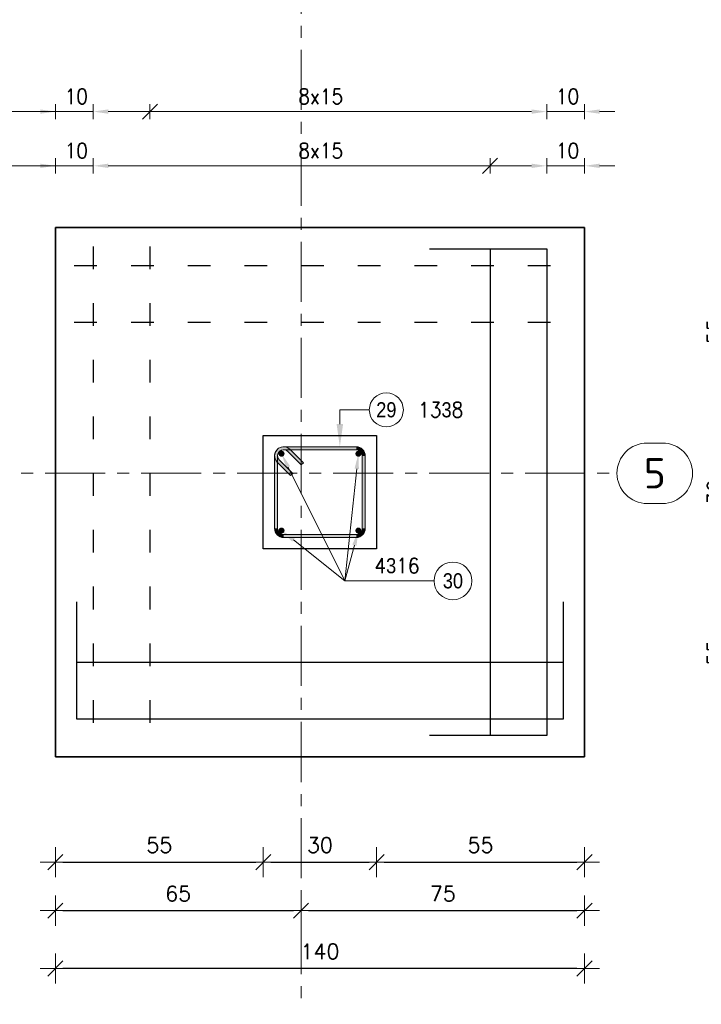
# Model space of a CAD drawing. Extents: x 291018 to 304753, y -113989 to -104075.
# Tile 2 of 12: x 293150 to 294954, y -112606 to -110002. Entities that reach past the tile are written whole.
import ezdxf

# ---------------------------------------------------------------- set-up
doc = ezdxf.new("R2010")
doc.units = 0
doc.header["$LTSCALE"] = 5
doc.header["$MEASUREMENT"] = 0
doc.linetypes.add('ACAD_ISO03W100', pattern=[30, 12, -18])
doc.linetypes.add('CENTER', pattern=[50.800000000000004, 31.75, -6.35, 6.35, -6.35])
for name, color, linetype, lineweight in [('AutoCAD_Structural_Detailing_deskowanie', 2, 'Continuous', 30), ('AutoCAD_Structural_Detailing_kształt pręta', 7, 'Continuous', 13), ('AutoCAD_Structural_Detailing_opis kształtu pręta', 7, 'Continuous', 13), ('AutoCAD_Structural_Detailing_opis rozkładu', 7, 'Continuous', 13), ('AutoCAD_Structural_Detailing_pręty punktowe', 7, 'Continuous', 40), ('AutoCAD_Structural_Detailing_rozkład powierzchniowy - pręty - dół', 7, 'Continuous', 30), ('AutoCAD_Structural_Detailing_rozkład powierzchniowy - pręty - góra', 7, 'Continuous', 30), ('AutoCAD_Structural_Detailing_symbole graficzne', 7, 'Continuous', 13), ('PS HATCH', 252, 'Continuous', 9), ('PS_DIM', 4, 'Continuous', 13)]:
    doc.layers.add(name, color=color, linetype=linetype, lineweight=lineweight)
doc.layers.add('AutoCAD_Structural_Detailing_kontur płyty', color=163, linetype='Continuous', plot=False)
doc.styles.add('marta_B', font='isocpeur.ttf')
doc.styles.add('r-gil', font='GIL_____.TTF', dxfattribs={"width": 0.9})
doc.styles.add('r-simplex', font='simplex.shx', dxfattribs={"width": 0.9})
doc.styles.add('styl2M', font='simplex.shx')
doc.dimstyles.new('RBCT DIM 20_M', dxfattribs={"dimtxt": 40, "dimasz": 20, "dimexe": 20, "dimexo": 150, "dimgap": 25, "dimtad": 1, "dimdec": 1, "dimlfac": 0.1, "dimzin": 9, "dimdsep": 46, "dimtxsty": 'styl2M', "dimblk": 'dimznak', "dimcen": 40, "dimse1": 1, "dimse2": 1, "dimclrd": 8, "dimclre": 8, "dimclrt": 4, "dimadec": 0, "dimazin": 0, "dimtfac": 1, "dimtdec": 1, "dimtix": 1, "dimtmove": 2, "dimatfit": 3, "dimldrblk": 'dimznak', "dimfxl": 5, "dimfxlon": 1, "dimarcsym": 0})

# ---------------------------------------------------------------- blocks, each defined once
blk = doc.blocks.new('dimznak')
at = {"color": 0}
for points in [[(0, 2), (0, -2)], [(-2, 0), (2, 0)]]:
    blk.add_lwpolyline(points, dxfattribs=at)
at = {"color": 3}
blk.add_lwpolyline([(1, 1), (-1, -1)], dxfattribs=at)
blk = doc.blocks.new('*D29')
at = {"layer": 'Defpoints', "color": 0, "transparency": 16777216}
for p in [(293794.7686715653, -111401.4686625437), (294094.7686715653, -111401.4686625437), (294094.7686715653, -112230.1748121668)]:
    blk.add_point(p, dxfattribs=at)
at = {"layer": 'PS_DIM', "color": 8, "lineweight": -2, "transparency": 16777216}
blk.add_line((293814.7686715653, -112230.1748121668), (294074.7686715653, -112230.1748121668), dxfattribs=at)
at = {"layer": 'PS_DIM', "color": 8, "lineweight": -2, "transparency": 16777216, "xscale": 20, "yscale": 20, "zscale": 20, "rotation": 180}
blk.add_blockref('dimznak', (293794.7686715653, -112230.1748121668), dxfattribs=at)
at = {"layer": 'PS_DIM', "color": 8, "lineweight": -2, "transparency": 16777216, "xscale": 20, "yscale": 20, "zscale": 20}
blk.add_blockref('dimznak', (294094.7686715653, -112230.1748121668), dxfattribs=at)
at = {"layer": 'PS_DIM', "color": 4, "transparency": 16777216, "insert": (293944.7686715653, -112185.1748121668), "char_height": 40, "attachment_point": 5, "style": 'styl2M', "bg_fill": 3, "box_fill_scale": 1.25, "bg_fill_color": 256, "bg_fill_true_color": 13158600, "bg_fill_transparency": 0}
blk.add_mtext('30', dxfattribs=at)
blk = doc.blocks.new('*D30')
at = {"layer": 'Defpoints', "color": 0, "transparency": 16777216}
for p in [(293244.7686715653, -112170.098905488), (293894.7686715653, -112170.098905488), (293894.7686715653, -112358.4674541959)]:
    blk.add_point(p, dxfattribs=at)
at = {"layer": 'PS_DIM', "color": 8, "lineweight": -2, "transparency": 16777216}
blk.add_line((293264.7686715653, -112358.4674541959), (293874.7686715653, -112358.4674541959), dxfattribs=at)
at = {"layer": 'PS_DIM', "color": 8, "lineweight": -2, "transparency": 16777216, "xscale": 20, "yscale": 20, "zscale": 20, "rotation": 180}
blk.add_blockref('dimznak', (293244.7686715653, -112358.4674541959), dxfattribs=at)
at = {"layer": 'PS_DIM', "color": 8, "lineweight": -2, "transparency": 16777216, "xscale": 20, "yscale": 20, "zscale": 20}
blk.add_blockref('dimznak', (293894.7686715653, -112358.4674541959), dxfattribs=at)
at = {"layer": 'PS_DIM', "color": 4, "transparency": 16777216, "insert": (293569.7686715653, -112313.4674541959), "char_height": 40, "attachment_point": 5, "style": 'styl2M', "bg_fill": 3, "box_fill_scale": 1.25, "bg_fill_color": 256, "bg_fill_true_color": 13158600, "bg_fill_transparency": 0}
blk.add_mtext('65', dxfattribs=at)
blk = doc.blocks.new('*D31')
at = {"layer": 'Defpoints', "color": 0, "transparency": 16777216}
for p in [(293894.7686715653, -112170.098905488), (294644.7686715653, -112170.098905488), (294644.7686715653, -112358.4674541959)]:
    blk.add_point(p, dxfattribs=at)
at = {"layer": 'PS_DIM', "color": 8, "lineweight": -2, "transparency": 16777216}
blk.add_line((293914.7686715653, -112358.4674541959), (294624.7686715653, -112358.4674541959), dxfattribs=at)
at = {"layer": 'PS_DIM', "color": 8, "lineweight": -2, "transparency": 16777216, "xscale": 20, "yscale": 20, "zscale": 20, "rotation": 180}
blk.add_blockref('dimznak', (293894.7686715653, -112358.4674541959), dxfattribs=at)
at = {"layer": 'PS_DIM', "color": 8, "lineweight": -2, "transparency": 16777216, "xscale": 20, "yscale": 20, "zscale": 20}
blk.add_blockref('dimznak', (294644.7686715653, -112358.4674541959), dxfattribs=at)
at = {"layer": 'PS_DIM', "color": 4, "transparency": 16777216, "insert": (294269.7686715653, -112313.4674541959), "char_height": 40, "attachment_point": 5, "style": 'styl2M', "bg_fill": 3, "box_fill_scale": 1.25, "bg_fill_color": 256, "bg_fill_true_color": 13158600, "bg_fill_transparency": 0}
blk.add_mtext('75', dxfattribs=at)
blk = doc.blocks.new('*D32')
at = {"layer": 'Defpoints', "color": 0, "transparency": 16777216}
for p in [(293244.7686715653, -112170.098905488), (294644.7686715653, -112170.098905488), (293244.7686715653, -112511.4962879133)]:
    blk.add_point(p, dxfattribs=at)
at = {"layer": 'PS_DIM', "color": 8, "lineweight": -2, "transparency": 16777216}
blk.add_line((294624.7686715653, -112511.4962879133), (293264.7686715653, -112511.4962879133), dxfattribs=at)
at = {"layer": 'PS_DIM', "color": 8, "lineweight": -2, "transparency": 16777216, "xscale": 20, "yscale": 20, "zscale": 20, "rotation": 180}
blk.add_blockref('dimznak', (293244.7686715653, -112511.4962879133), dxfattribs=at)
at = {"layer": 'PS_DIM', "color": 8, "lineweight": -2, "transparency": 16777216, "xscale": 20, "yscale": 20, "zscale": 20}
blk.add_blockref('dimznak', (294644.7686715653, -112511.4962879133), dxfattribs=at)
at = {"layer": 'PS_DIM', "color": 4, "transparency": 16777216, "insert": (293944.7686715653, -112466.4962879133), "char_height": 40, "attachment_point": 5, "style": 'styl2M', "bg_fill": 3, "box_fill_scale": 1.25, "bg_fill_color": 256, "bg_fill_true_color": 13158600, "bg_fill_transparency": 0}
blk.add_mtext('140', dxfattribs=at)
blk = doc.blocks.new('*D36')
at = {"layer": 'Defpoints', "color": 0, "transparency": 16777216}
for p in [(293794.7686715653, -111401.4686625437), (293244.7686715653, -111951.4686625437), (293794.7686715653, -112230.1748121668)]:
    blk.add_point(p, dxfattribs=at)
at = {"layer": 'PS HATCH', "color": 8, "lineweight": -2, "transparency": 16777216}
blk.add_line((293264.7686715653, -112230.1748121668), (293774.7686715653, -112230.1748121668), dxfattribs=at)
at = {"layer": 'PS HATCH', "color": 8, "lineweight": -2, "transparency": 16777216, "xscale": 20, "yscale": 20, "zscale": 20, "rotation": 180}
blk.add_blockref('dimznak', (293244.7686715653, -112230.1748121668), dxfattribs=at)
at = {"layer": 'PS HATCH', "color": 8, "lineweight": -2, "transparency": 16777216, "xscale": 20, "yscale": 20, "zscale": 20}
blk.add_blockref('dimznak', (293794.7686715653, -112230.1748121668), dxfattribs=at)
at = {"layer": 'PS HATCH', "color": 4, "transparency": 16777216, "insert": (293519.7686715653, -112185.1748121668), "char_height": 40, "attachment_point": 5, "style": 'styl2M'}
blk.add_mtext('55', dxfattribs=at)
blk = doc.blocks.new('*D37')
at = {"layer": 'Defpoints', "color": 0, "transparency": 16777216}
for p in [(294094.7686715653, -111401.4686625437), (294644.7686715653, -111951.4686625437), (294644.7686715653, -112230.1748121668)]:
    blk.add_point(p, dxfattribs=at)
at = {"layer": 'PS HATCH', "color": 8, "lineweight": -2, "transparency": 16777216}
blk.add_line((294114.7686715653, -112230.1748121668), (294624.7686715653, -112230.1748121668), dxfattribs=at)
at = {"layer": 'PS HATCH', "color": 8, "lineweight": -2, "transparency": 16777216, "xscale": 20, "yscale": 20, "zscale": 20, "rotation": 180}
blk.add_blockref('dimznak', (294094.7686715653, -112230.1748121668), dxfattribs=at)
at = {"layer": 'PS HATCH', "color": 8, "lineweight": -2, "transparency": 16777216, "xscale": 20, "yscale": 20, "zscale": 20}
blk.add_blockref('dimznak', (294644.7686715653, -112230.1748121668), dxfattribs=at)
at = {"layer": 'PS HATCH', "color": 4, "transparency": 16777216, "insert": (294369.7686715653, -112185.1748121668), "char_height": 40, "attachment_point": 5, "style": 'styl2M'}
blk.add_mtext('55', dxfattribs=at)
blk = doc.blocks.new('*D38')
at = {"layer": 'Defpoints', "color": 0, "transparency": 16777216}
for p in [(294094.7686715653, -111401.4686625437), (295034.6095108, -111401.4686625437), (294644.7686715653, -111951.4686625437)]:
    blk.add_point(p, dxfattribs=at)
at = {"layer": 'PS HATCH', "color": 8, "lineweight": -2, "transparency": 16777216}
blk.add_line((295034.6095108, -111931.4686625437), (295034.6095108, -111421.4686625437), dxfattribs=at)
at = {"layer": 'PS HATCH', "color": 8, "lineweight": -2, "transparency": 16777216, "xscale": 20, "yscale": 20, "zscale": 20}
for p, rotation in [((295034.6095108, -111401.4686625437), 90), ((295034.6095108, -111951.4686625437), 270)]:
    blk.add_blockref('dimznak', p, dxfattribs=dict(at, rotation=rotation))
at = {"layer": 'PS HATCH', "color": 4, "transparency": 16777216, "insert": (294989.6095108, -111676.4686625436), "char_height": 40, "attachment_point": 5, "rotation": 90, "style": 'styl2M'}
blk.add_mtext('55', dxfattribs=at)
blk = doc.blocks.new('*D39')
at = {"layer": 'Defpoints', "color": 0, "transparency": 16777216}
for p in [(294094.7686715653, -111101.4686625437), (295034.6095108, -111101.4686625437), (294094.7686715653, -111401.4686625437)]:
    blk.add_point(p, dxfattribs=at)
at = {"layer": 'PS HATCH', "color": 8, "lineweight": -2, "transparency": 16777216}
blk.add_line((295034.6095108, -111381.4686625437), (295034.6095108, -111121.4686625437), dxfattribs=at)
at = {"layer": 'PS HATCH', "color": 8, "lineweight": -2, "transparency": 16777216, "xscale": 20, "yscale": 20, "zscale": 20}
for p, rotation in [((295034.6095108, -111101.4686625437), 90), ((295034.6095108, -111401.4686625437), 270)]:
    blk.add_blockref('dimznak', p, dxfattribs=dict(at, rotation=rotation))
at = {"layer": 'PS HATCH', "color": 4, "transparency": 16777216, "insert": (294989.6095108, -111251.4686625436), "char_height": 40, "attachment_point": 5, "rotation": 90, "style": 'styl2M'}
blk.add_mtext('30', dxfattribs=at)
blk = doc.blocks.new('*D40')
at = {"layer": 'Defpoints', "color": 0, "transparency": 16777216}
for p in [(294644.7686715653, -110551.4686625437), (295034.6095108, -110551.4686625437), (294094.7686715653, -111101.4686625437)]:
    blk.add_point(p, dxfattribs=at)
at = {"layer": 'PS HATCH', "color": 8, "lineweight": -2, "transparency": 16777216}
blk.add_line((295034.6095108, -111081.4686625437), (295034.6095108, -110571.4686625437), dxfattribs=at)
at = {"layer": 'PS HATCH', "color": 8, "lineweight": -2, "transparency": 16777216, "xscale": 20, "yscale": 20, "zscale": 20}
for p, rotation in [((295034.6095108, -110551.4686625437), 90), ((295034.6095108, -111101.4686625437), 270)]:
    blk.add_blockref('dimznak', p, dxfattribs=dict(at, rotation=rotation))
at = {"layer": 'PS HATCH', "color": 4, "transparency": 16777216, "insert": (294989.6095108, -110826.4686625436), "char_height": 40, "attachment_point": 5, "rotation": 90, "style": 'styl2M'}
blk.add_mtext('55', dxfattribs=at)
blk = doc.blocks.new('*D41')
at = {"layer": 'Defpoints', "color": 0, "transparency": 16777216}
for p in [(294644.7686715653, -111201.4686625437), (295159.061675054, -111201.4686625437), (294644.7686715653, -111951.4686625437)]:
    blk.add_point(p, dxfattribs=at)
at = {"layer": 'PS HATCH', "color": 8, "lineweight": -2, "transparency": 16777216}
blk.add_line((295159.061675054, -111931.4686625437), (295159.061675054, -111221.4686625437), dxfattribs=at)
at = {"layer": 'PS HATCH', "color": 8, "lineweight": -2, "transparency": 16777216, "xscale": 20, "yscale": 20, "zscale": 20}
for p, rotation in [((295159.061675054, -111201.4686625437), 90), ((295159.061675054, -111951.4686625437), 270)]:
    blk.add_blockref('dimznak', p, dxfattribs=dict(at, rotation=rotation))
at = {"layer": 'PS HATCH', "color": 4, "transparency": 16777216, "insert": (295114.061675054, -111576.4686625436), "char_height": 40, "attachment_point": 5, "rotation": 90, "style": 'styl2M'}
blk.add_mtext('75', dxfattribs=at)
blk = doc.blocks.new('*D42')
at = {"layer": 'Defpoints', "color": 0, "transparency": 16777216}
for p in [(294644.7686715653, -110551.4686625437), (295159.061675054, -110551.4686625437), (294644.7686715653, -111201.4686625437)]:
    blk.add_point(p, dxfattribs=at)
at = {"layer": 'PS HATCH', "color": 8, "lineweight": -2, "transparency": 16777216}
blk.add_line((295159.061675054, -111181.4686625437), (295159.061675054, -110571.4686625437), dxfattribs=at)
at = {"layer": 'PS HATCH', "color": 8, "lineweight": -2, "transparency": 16777216, "xscale": 20, "yscale": 20, "zscale": 20}
for p, rotation in [((295159.061675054, -110551.4686625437), 90), ((295159.061675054, -111201.4686625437), 270)]:
    blk.add_blockref('dimznak', p, dxfattribs=dict(at, rotation=rotation))
at = {"layer": 'PS HATCH', "color": 4, "transparency": 16777216, "insert": (295114.061675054, -110876.4686625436), "char_height": 40, "attachment_point": 5, "rotation": 90, "style": 'styl2M'}
blk.add_mtext('65', dxfattribs=at)
blk = doc.blocks.new('*D43')
at = {"layer": 'Defpoints', "color": 0, "transparency": 16777216}
for p in [(294644.7686715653, -110551.4686625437), (295289.5847649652, -110551.4686625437), (294644.7686715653, -111951.4686625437)]:
    blk.add_point(p, dxfattribs=at)
at = {"layer": 'PS HATCH', "color": 8, "lineweight": -2, "transparency": 16777216}
blk.add_line((295289.5847649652, -111931.4686625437), (295289.5847649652, -110571.4686625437), dxfattribs=at)
at = {"layer": 'PS HATCH', "color": 8, "lineweight": -2, "transparency": 16777216, "xscale": 20, "yscale": 20, "zscale": 20}
for p, rotation in [((295289.5847649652, -110551.4686625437), 90), ((295289.5847649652, -111951.4686625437), 270)]:
    blk.add_blockref('dimznak', p, dxfattribs=dict(at, rotation=rotation))
at = {"layer": 'PS HATCH', "color": 4, "transparency": 16777216, "insert": (295244.5847649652, -111251.4686625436), "char_height": 40, "attachment_point": 5, "rotation": 90, "style": 'styl2M'}
blk.add_mtext('140', dxfattribs=at)

msp = doc.modelspace()

# ---------------------------------------------------------------- hatches: boundary and pattern name
at = {"layer": 'AutoCAD_Structural_Detailing_kształt pręta'}
h = msp.add_hatch(color=161, dxfattribs=at)
edge = h.paths.add_edge_path(flags=0)
edge.add_line((293848.7686715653, -111131.4686625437), (293848.7686715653, -111139.4686625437))
edge.add_arc((293848.7686715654, -111155.4686625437), 15.9999999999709, 90.00000000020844, 224.9999999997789)
edge.add_line((293837.4549630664, -111166.7823710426), (293831.7981088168, -111172.4392252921))
edge.add_arc((293848.7686715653, -111155.4686625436), 23.99999999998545, 450, 584.9999999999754, ccw=False)
h = msp.add_hatch(color=161, dxfattribs=at)
edge = h.paths.add_edge_path(flags=0)
edge.add_line((293865.7392343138, -111138.4980997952), (293860.0823800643, -111144.1549540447))
edge.add_arc((293848.7686715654, -111155.4686625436), 15.9999999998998, 45.0000000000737, 180.0000000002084)
edge.add_line((293832.7686715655, -111155.4686625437), (293824.7686715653, -111155.4686625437))
edge.add_arc((293848.7686715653, -111155.4686625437), 24.00000000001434, 404.99999999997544, 540.0000000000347, ccw=False)
for points in [[(293848.7686715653, -111139.4686625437), (293848.7686715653, -111131.4686625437), (294040.7686715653, -111131.4686625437), (294040.7686715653, -111139.4686625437)], [(293832.7686715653, -111347.4686625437), (293824.7686715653, -111347.4686625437), (293824.7686715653, -111155.4686625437), (293832.7686715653, -111155.4686625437)], [(293860.0823800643, -111144.1549540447), (293865.7392343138, -111138.4980997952), (293901.0945733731, -111173.8534388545), (293895.4377191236, -111179.510293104)], [(294056.7686715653, -111155.4686625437), (294064.7686715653, -111155.4686625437), (294064.7686715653, -111347.4686625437), (294056.7686715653, -111347.4686625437)], [(293872.8103021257, -111202.137710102), (293867.1534478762, -111207.7945643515), (293831.7981088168, -111172.4392252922), (293837.4549630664, -111166.7823710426)], [(294040.7686715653, -111363.4686625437), (294040.7686715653, -111371.4686625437), (293848.7686715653, -111371.4686625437), (293848.7686715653, -111363.4686625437)]]:
    msp.add_hatch(color=161, dxfattribs=at).paths.add_polyline_path(points, flags=0)
h = msp.add_hatch(color=161, dxfattribs=at)
edge = h.paths.add_edge_path(flags=0)
edge.add_line((294064.7686715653, -111155.4686625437), (294056.7686715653, -111155.4686625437))
edge.add_arc((294040.7686715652, -111155.4686625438), 16.00000000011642, 3.126612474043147e-10, 89.99999999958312)
edge.add_line((294040.7686715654, -111139.4686625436), (294040.7686715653, -111131.4686625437))
edge.add_arc((294040.7686715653, -111155.4686625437), 24, 359.99999999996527, 450, ccw=False)
h = msp.add_hatch(color=161, dxfattribs=at)
edge = h.paths.add_edge_path(flags=0)
edge.add_line((293824.7686715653, -111347.4686625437), (293832.7686715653, -111347.4686625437))
edge.add_arc((293848.7686715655, -111347.4686625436), 16.00000000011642, -179.9999999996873, -90.00000000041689)
edge.add_line((293848.7686715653, -111363.4686625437), (293848.7686715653, -111371.4686625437))
edge.add_arc((293848.7686715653, -111347.4686625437), 24, 539.9999999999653, 630, ccw=False)
h = msp.add_hatch(color=161, dxfattribs=at)
edge = h.paths.add_edge_path(flags=0)
edge.add_line((294040.7686715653, -111371.4686625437), (294040.7686715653, -111363.4686625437))
edge.add_arc((294040.7686715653, -111347.4686625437), 15.99999999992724, -89.99999999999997, 2.084662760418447e-10)
edge.add_line((294056.7686715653, -111347.4686625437), (294064.7686715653, -111347.4686625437))
edge.add_arc((294040.7686715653, -111347.4686625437), 24, 270, 360.0000000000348, ccw=False)
at = {"layer": 'AutoCAD_Structural_Detailing_opis kształtu pręta'}
msp.add_hatch(color=8, dxfattribs=at).paths.add_polyline_path([(293997.3952581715, -111131.4686625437), (294005.948050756, -111071.4686625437), (293988.8424655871, -111071.4686625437)], flags=0)
at = {"layer": 'AutoCAD_Structural_Detailing_opis rozkładu'}
for points in [[(293244.7686715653, -110244.7503269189), (293204.7686715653, -110239.048465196), (293204.7686715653, -110250.4521886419)], [(293344.7686715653, -110244.7503269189), (293384.7686715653, -110250.4521886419), (293384.7686715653, -110239.048465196)], [(294544.7686715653, -110244.7503269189), (294504.7686715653, -110239.048465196), (294504.7686715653, -110250.4521886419)], [(294644.7686715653, -110244.7503269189), (294684.7686715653, -110250.4521886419), (294684.7686715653, -110239.048465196)], [(293244.7686715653, -110388.234072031), (293204.7686715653, -110382.532210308), (293204.7686715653, -110393.935933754)], [(293344.7686715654, -110388.234072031), (293384.7686715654, -110393.935933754), (293384.7686715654, -110382.532210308)], [(294544.7686715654, -110388.234072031), (294504.7686715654, -110382.532210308), (294504.7686715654, -110393.935933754)], [(294644.7686715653, -110388.234072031), (294684.7686715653, -110393.935933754), (294684.7686715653, -110382.532210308)], [(293843.1118173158, -111149.8118082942), (293855.8102480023, -111188.1688296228), (293866.0220193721, -111183.0929421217)], [(294046.4255258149, -111149.8118082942), (294036.4924489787, -111188.9761442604), (294047.8312030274, -111190.1916955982)], [(293843.1118173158, -111353.1255167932), (293870.8538785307, -111382.5004936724), (293877.9567439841, -111373.5789349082)]]:
    msp.add_hatch(color=8, dxfattribs=at).paths.add_polyline_path(points, flags=0)
at = {"layer": 'AutoCAD_Structural_Detailing_pręty punktowe'}
h = msp.add_hatch(color=1, dxfattribs=at)
edge = h.paths.add_edge_path(flags=0)
edge.add_arc((293843.1118173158, -111149.8118082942), 8, 0, 360)
h = msp.add_hatch(color=1, dxfattribs=at)
edge = h.paths.add_edge_path(flags=0)
edge.add_arc((294046.4255258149, -111149.8118082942), 8, 0, 360)
h = msp.add_hatch(color=1, dxfattribs=at)
edge = h.paths.add_edge_path(flags=0)
edge.add_arc((293843.1118173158, -111353.1255167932), 8, 0, 360)
h = msp.add_hatch(color=1, dxfattribs=at)
edge = h.paths.add_edge_path(flags=0)
edge.add_arc((294046.4255258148, -111353.1255167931), 8, 0, 360)

# ---------------------------------------------------------------- linework, layer by layer
at = {"layer": 'AutoCAD_Structural_Detailing_deskowanie'}
for points in [[(294644.7686715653, -111951.4686625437), (294644.7686715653, -110551.4686625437), (293244.7686715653, -110551.4686625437), (293244.7686715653, -111951.4686625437)], [(294094.7686715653, -111101.4686625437), (294094.7686715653, -111401.4686625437), (293794.7686715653, -111401.4686625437), (293794.7686715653, -111101.4686625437)]]:
    msp.add_lwpolyline(points, close=True, dxfattribs=at)
at = {"layer": 'AutoCAD_Structural_Detailing_kontur płyty', "color": 0}
for p, q in [((293244.7686715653, -110551.4686625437), (294644.7686715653, -110551.4686625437)), ((293244.7686715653, -111951.4686625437), (293244.7686715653, -110551.4686625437)), ((293244.7686715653, -110551.4686625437), (294644.7686715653, -110551.4686625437)), ((293244.7686715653, -111951.4686625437), (293244.7686715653, -110551.4686625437)), ((294644.7686715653, -110551.4686625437), (294644.7686715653, -111951.4686625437)), ((294644.7686715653, -110551.4686625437), (294644.7686715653, -111951.4686625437))]:
    msp.add_line(p, q, dxfattribs=at)
at = {"layer": 'AutoCAD_Structural_Detailing_kształt pręta', "color": 161}
for p, q in [((293848.7686715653, -111131.4686625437), (294040.7686715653, -111131.4686625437)), ((293824.7686715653, -111347.4686625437), (293824.7686715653, -111155.4686625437)), ((293832.7686715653, -111347.4686625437), (293832.7686715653, -111155.4686625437)), ((293848.7686715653, -111139.4686625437), (294040.7686715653, -111139.4686625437)), ((293860.0823800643, -111144.1549540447), (293895.4377191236, -111179.510293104)), ((293865.7392343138, -111138.4980997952), (293901.0945733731, -111173.8534388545)), ((294056.7686715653, -111155.4686625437), (294056.7686715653, -111347.4686625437)), ((294064.7686715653, -111155.4686625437), (294064.7686715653, -111347.4686625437)), ((293867.1534478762, -111207.7945643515), (293831.7981088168, -111172.4392252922)), ((293872.8103021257, -111202.137710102), (293837.4549630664, -111166.7823710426)), ((293901.0945733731, -111173.8534388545), (293895.4377191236, -111179.510293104)), ((293867.1534478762, -111207.7945643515), (293872.8103021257, -111202.137710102)), ((294040.7686715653, -111363.4686625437), (293848.7686715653, -111363.4686625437)), ((294040.7686715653, -111371.4686625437), (293848.7686715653, -111371.4686625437))]:
    msp.add_line(p, q, dxfattribs=at)
for centre, radius, start, end in [((293848.7686715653, -111155.4686625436), 23.99999999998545, 89.99999999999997, 224.9999999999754), ((293848.7686715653, -111155.4686625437), 24.00000000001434, 44.99999999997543, 180.0000000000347), ((294040.7686715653, -111155.4686625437), 24, 359.9999999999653, 90), ((293848.7686715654, -111155.4686625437), 15.9999999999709, 90.00000000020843, 224.9999999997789), ((293848.7686715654, -111155.4686625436), 15.9999999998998, 45.0000000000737, 180.0000000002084), ((294040.7686715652, -111155.4686625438), 16.00000000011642, 3.126612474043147e-10, 89.99999999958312), ((293848.7686715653, -111347.4686625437), 24, 179.9999999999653, 270), ((293848.7686715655, -111347.4686625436), 16.00000000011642, 180.0000000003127, 269.9999999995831), ((294040.7686715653, -111347.4686625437), 15.99999999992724, 270, 2.084662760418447e-10), ((294040.7686715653, -111347.4686625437), 24, 270, 3.476982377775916e-11)]:
    msp.add_arc(centre, radius, start, end, dxfattribs=at)
at = {"layer": 'AutoCAD_Structural_Detailing_opis kształtu pręta', "color": 8}
for q in [(293997.3952581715, -111071.4686625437), (294075.3750261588, -111033.8656095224)]:
    msp.add_line((293997.3952581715, -111033.8656093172), q, dxfattribs=at)
at = {"layer": 'AutoCAD_Structural_Detailing_opis kształtu pręta', "color": 8, "lineweight": 18}
msp.add_circle((294120.3750261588, -111033.8656096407), 45, dxfattribs=at)
at = {"layer": 'AutoCAD_Structural_Detailing_opis rozkładu', "color": 8}
for p, q in [((293244.7686715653, -110224.7503269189), (293244.7686715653, -110264.7503269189)), ((293344.7686715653, -110224.7503269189), (293344.7686715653, -110264.7503269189)), ((293494.7686715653, -110224.7503269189), (293494.7686715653, -110264.7503269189)), ((294544.7686715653, -110224.7503269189), (294544.7686715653, -110264.7503269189)), ((294644.7686715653, -110224.7503269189), (294644.7686715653, -110264.7503269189)), ((292709.0938912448, -110244.7503269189), (293244.7686715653, -110244.7503269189)), ((293164.7686715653, -110244.7503269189), (293204.7686715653, -110244.7503269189)), ((293344.7686715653, -110244.7503269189), (293244.7686715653, -110244.7503269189)), ((293494.7686715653, -110244.7503269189), (293384.7686715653, -110244.7503269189)), ((293644.7686715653, -110244.7503269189), (293494.7686715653, -110244.7503269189)), ((293794.7686715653, -110244.7503269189), (293644.7686715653, -110244.7503269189)), ((293869.7686715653, -110244.7503269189), (293794.7686715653, -110244.7503269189)), ((293869.7686715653, -110244.7503269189), (293944.7686715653, -110244.7503269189)), ((293944.7686715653, -110244.7503269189), (294094.7686715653, -110244.7503269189)), ((294094.7686715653, -110244.7503269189), (294244.7686715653, -110244.7503269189)), ((294244.7686715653, -110244.7503269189), (294394.7686715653, -110244.7503269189)), ((294394.7686715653, -110244.7503269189), (294504.7686715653, -110244.7503269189)), ((294544.7686715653, -110244.7503269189), (294644.7686715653, -110244.7503269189)), ((294724.7686715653, -110244.7503269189), (294684.7686715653, -110244.7503269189)), ((293244.7686715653, -110368.234072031), (293244.7686715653, -110408.234072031)), ((293344.7686715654, -110368.234072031), (293344.7686715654, -110408.234072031)), ((294394.7686715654, -110368.234072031), (294394.7686715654, -110408.234072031)), ((294544.7686715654, -110368.234072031), (294544.7686715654, -110408.234072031)), ((294644.7686715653, -110368.234072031), (294644.7686715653, -110408.234072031)), ((292703.7812159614, -110388.234072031), (293244.7686715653, -110388.234072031)), ((293164.7686715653, -110388.234072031), (293204.7686715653, -110388.234072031)), ((293344.7686715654, -110388.234072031), (293244.7686715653, -110388.234072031)), ((293494.7686715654, -110388.234072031), (293384.7686715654, -110388.234072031)), ((293644.7686715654, -110388.234072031), (293494.7686715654, -110388.234072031)), ((293794.7686715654, -110388.234072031), (293644.7686715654, -110388.234072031)), ((293869.7686715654, -110388.234072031), (293794.7686715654, -110388.234072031)), ((293869.7686715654, -110388.234072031), (293944.7686715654, -110388.234072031)), ((293944.7686715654, -110388.234072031), (294094.7686715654, -110388.234072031)), ((294094.7686715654, -110388.234072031), (294244.7686715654, -110388.234072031)), ((294244.7686715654, -110388.234072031), (294394.7686715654, -110388.234072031)), ((294394.7686715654, -110388.234072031), (294504.7686715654, -110388.234072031)), ((294544.7686715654, -110388.234072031), (294644.7686715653, -110388.234072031)), ((294724.7686715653, -110388.234072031), (294684.7686715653, -110388.234072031))]:
    msp.add_line(p, q, dxfattribs=at)
at = {"layer": 'AutoCAD_Structural_Detailing_opis rozkładu', "color": 8, "lineweight": -2}
for p, q in [((293514.7686715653, -110224.7503269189), (293474.7686715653, -110264.7503269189)), ((294374.7686715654, -110408.234072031), (294414.7686715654, -110368.234072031))]:
    msp.add_line(p, q, dxfattribs=at)
at = {"layer": 'AutoCAD_Structural_Detailing_opis rozkładu', "color": 8, "lineweight": 18}
msp.add_circle((294296.5829641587, -111486.2759275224), 50, dxfattribs=at)
at = {"layer": 'AutoCAD_Structural_Detailing_rozkład powierzchniowy - pręty - dół', "color": 31}
for p, q in [((294234.7686715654, -110607.4686625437), (294394.7686715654, -110607.4686625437)), ((294384.7686715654, -110607.4686625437), (294544.7686715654, -110607.4686625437)), ((294394.7686715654, -110607.4686625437), (294394.7686715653, -111895.4686625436)), ((294544.7686715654, -110607.4686625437), (294544.7686715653, -111895.4686625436)), ((293300.7686715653, -111541.4686625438), (293300.7686715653, -111701.4686625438)), ((294588.7686715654, -111701.4686625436), (294588.7686715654, -111541.4686625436)), ((293300.7686715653, -111691.4686625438), (293300.7686715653, -111851.4686625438)), ((294588.7686715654, -111851.4686625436), (294588.7686715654, -111691.4686625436)), ((294394.7686715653, -111895.4686625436), (294234.7686715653, -111895.4686625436)), ((294544.7686715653, -111895.4686625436), (294384.7686715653, -111895.4686625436))]:
    msp.add_line(p, q, dxfattribs=at)
at = {"layer": 'AutoCAD_Structural_Detailing_rozkład powierzchniowy - pręty - góra', "color": 31, "linetype": 'ACAD_ISO03W100'}
for p, q in [((293344.7686715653, -110601.4686625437), (293344.7686715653, -111901.4686625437)), ((293494.7686715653, -110601.4686625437), (293494.7686715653, -111901.4686625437)), ((293294.7686715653, -110651.4686625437), (294594.7686715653, -110651.4686625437)), ((293294.7686715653, -110801.4686625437), (294594.7686715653, -110801.4686625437))]:
    msp.add_line(p, q, dxfattribs=at)
at = {"layer": 'AutoCAD_Structural_Detailing_symbole graficzne', "color": 1, "linetype": 'Continuous', "lineweight": 18}
for p, q in [((294810.7187488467, -111121.4686625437), (294850.7187488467, -111121.4686625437)), ((294810.7187488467, -111281.4686625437), (294850.7187488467, -111281.4686625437))]:
    msp.add_line(p, q, dxfattribs=at)
at = {"layer": 'AutoCAD_Structural_Detailing_symbole graficzne', "color": 5, "linetype": 'CENTER'}
msp.add_line((292963.6901665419, -111201.4686625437), (294730.7187488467, -111201.4686625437), dxfattribs=at)
at = {"layer": 'AutoCAD_Structural_Detailing_symbole graficzne', "color": 1, "linetype": 'Continuous', "lineweight": 18}
for centre, start, end in [((294810.7187488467, -111201.4686625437), 90, 270), ((294850.7187488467, -111201.4686625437), 270, 90)]:
    msp.add_arc(centre, 80, start, end, dxfattribs=at)

# ---------------------------------------------------------------- texts
at = {"layer": 'AutoCAD_Structural_Detailing_opis kształtu pręta', "color": 3, "char_height": 40, "attachment_point": 5}
for s, insert, style in [('29', (294120.3750261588, -111033.8656096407), 'r-gil'), ('13\\Fdiam;3\\Fsimplex.shx;8  ', (294264.2321690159, -111033.8656096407), 'r-simplex')]:
    msp.add_mtext(s, dxfattribs=dict(at, insert=insert, style=style))
at = {"layer": 'AutoCAD_Structural_Detailing_opis rozkładu', "color": 3, "char_height": 40}
for s, insert, attachment_point, style in [('10', (293269.0543858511, -110224.7503269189), 7, 'r-simplex'), ('8x15', (293887.3401001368, -110224.7503269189), 7, 'r-simplex'), ('10', (294569.0543858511, -110224.7503269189), 7, 'r-simplex'), ('10', (293269.0543858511, -110368.234072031), 7, 'r-simplex'), ('8x15', (293887.3401001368, -110368.234072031), 7, 'r-simplex'), ('10', (294569.0543858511, -110368.234072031), 7, 'r-simplex'), ('30', (294296.5829641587, -111486.2759275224), 5, 'r-gil')]:
    msp.add_mtext(s, dxfattribs=dict(at, insert=insert, attachment_point=attachment_point, style=style))
at = {"layer": 'AutoCAD_Structural_Detailing_symbole graficzne', "color": 2, "insert": (294830.7187488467, -111201.4686625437), "char_height": 80, "attachment_point": 5, "style": 'marta_B'}
msp.add_mtext('5', dxfattribs=at)

# ---------------------------------------------------------------- dimensions: what is measured, and where the dimension line sits
at = {"layer": 'PS HATCH'}
for base, p1, p2, picture, middle in [((295034.6095108, -110551.4686625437), (294094.7686715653, -111101.4686625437), (294644.7686715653, -110551.4686625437), '*D40', (294989.6095108, -110826.4686625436)), ((295159.061675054, -110551.4686625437), (294644.7686715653, -111201.4686625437), (294644.7686715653, -110551.4686625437), '*D42', (295114.061675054, -110876.4686625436)), ((295289.5847649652, -110551.4686625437), (294644.7686715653, -111951.4686625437), (294644.7686715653, -110551.4686625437), '*D43', (295244.5847649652, -111251.4686625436)), ((295159.061675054, -111201.4686625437), (294644.7686715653, -111951.4686625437), (294644.7686715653, -111201.4686625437), '*D41', (295114.061675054, -111576.4686625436))]:
    dim = msp.add_linear_dim(base=base, p1=p1, p2=p2, angle=90, dimstyle='RBCT DIM 20_M', dxfattribs=at)
    dim.commit()
    dim.dimension.update_dxf_attribs({"geometry": picture, "text_midpoint": middle})

# ---------------------------------------------------------------- next in the draw order: dimensions: what is measured, and where the dimension line sits
at = {"layer": 'PS_DIM'}
dim = msp.add_linear_dim(base=(294094.7686715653, -112230.1748121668), p1=(293794.7686715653, -111401.4686625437), p2=(294094.7686715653, -111401.4686625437), dimstyle='RBCT DIM 20_M', override={"dimtfill": 1}, dxfattribs=at)
dim.commit()
dim.dimension.update_dxf_attribs({"geometry": '*D29', "text_midpoint": (293944.7686715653, -112185.1748121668)})

# ---------------------------------------------------------------- next in the draw order: hatches: boundary and pattern name
at = {"layer": 'AutoCAD_Structural_Detailing_opis rozkładu'}
msp.add_hatch(color=8, dxfattribs=at).paths.add_polyline_path([(294046.4255258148, -111353.1255167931), (294030.4631173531, -111390.2430698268), (294041.4701150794, -111393.224832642)], flags=0)

# ---------------------------------------------------------------- next in the draw order: linework, layer by layer
at = {"layer": 'AutoCAD_Structural_Detailing_kontur płyty', "color": 0}
msp.add_line((294644.7686715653, -111951.4686625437), (293244.7686715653, -111951.4686625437), dxfattribs=at)
msp.add_line((294644.7686715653, -111951.4686625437), (293244.7686715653, -111951.4686625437), dxfattribs=at)
at = {"layer": 'AutoCAD_Structural_Detailing_opis rozkładu', "color": 8}
for q in [(293860.9161336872, -111185.6308858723), (294042.1618260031, -111189.5839199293), (293874.4053112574, -111378.0397142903), (294035.9666162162, -111391.7339512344), (294246.5829641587, -111486.2759275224)]:
    msp.add_line((294010.3554771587, -111486.2759275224), q, dxfattribs=at)
at = {"layer": 'AutoCAD_Structural_Detailing_rozkład powierzchniowy - pręty - dół', "color": 31}
for p, q in [((293300.7686715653, -111701.4686625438), (294588.7686715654, -111701.4686625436)), ((293300.7686715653, -111851.4686625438), (294588.7686715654, -111851.4686625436))]:
    msp.add_line(p, q, dxfattribs=at)

# ---------------------------------------------------------------- next in the draw order: texts
at = {"layer": 'AutoCAD_Structural_Detailing_opis rozkładu', "color": 3, "insert": (294148.5829641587, -111446.2759275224), "char_height": 40, "attachment_point": 5, "style": 'r-simplex'}
msp.add_mtext('4\\Fdiam;3\\Fsimplex.shx;16 ', dxfattribs=at)

# ---------------------------------------------------------------- next in the draw order: dimensions: what is measured, and where the dimension line sits
at = {"layer": 'PS HATCH'}
for base, p1, p2, picture, middle in [((295034.6095108, -111101.4686625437), (294094.7686715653, -111401.4686625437), (294094.7686715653, -111101.4686625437), '*D39', (294989.6095108, -111251.4686625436)), ((295034.6095108, -111401.4686625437), (294644.7686715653, -111951.4686625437), (294094.7686715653, -111401.4686625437), '*D38', (294989.6095108, -111676.4686625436))]:
    dim = msp.add_linear_dim(base=base, p1=p1, p2=p2, angle=90, dimstyle='RBCT DIM 20_M', dxfattribs=at)
    dim.commit()
    dim.dimension.update_dxf_attribs({"geometry": picture, "text_midpoint": middle})
at = {"layer": 'PS_DIM'}
dim = msp.add_linear_dim(base=(293894.7686715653, -112358.4674541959), p1=(293244.7686715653, -112170.098905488), p2=(293894.7686715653, -112170.098905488), dimstyle='RBCT DIM 20_M', override={"dimtfill": 1}, dxfattribs=at)
dim.commit()
dim.dimension.update_dxf_attribs({"geometry": '*D30', "text_midpoint": (293569.7686715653, -112313.4674541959)})

# ---------------------------------------------------------------- next in the draw order: dimensions: what is measured, and where the dimension line sits
dim = msp.add_linear_dim(base=(294644.7686715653, -112358.4674541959), p1=(293894.7686715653, -112170.098905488), p2=(294644.7686715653, -112170.098905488), dimstyle='RBCT DIM 20_M', override={"dimtfill": 1}, dxfattribs=at)
dim.commit()
dim.dimension.update_dxf_attribs({"geometry": '*D31', "text_midpoint": (294269.7686715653, -112313.4674541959)})

# ---------------------------------------------------------------- next in the draw order: dimensions: what is measured, and where the dimension line sits
dim = msp.add_linear_dim(base=(293244.7686715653, -112511.4962879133), p1=(294644.7686715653, -112170.098905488), p2=(293244.7686715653, -112170.098905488), dimstyle='RBCT DIM 20_M', override={"dimtfill": 1}, dxfattribs=at)
dim.commit()
dim.dimension.update_dxf_attribs({"geometry": '*D32', "text_midpoint": (293944.7686715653, -112466.4962879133)})

# ---------------------------------------------------------------- next in the draw order: linework, layer by layer
at = {"layer": 'AutoCAD_Structural_Detailing_symbole graficzne', "color": 5, "linetype": 'CENTER'}
msp.add_line((293894.7686715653, -107033.4686364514), (293894.7686715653, -112617.7001995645), dxfattribs=at)

# ---------------------------------------------------------------- next in the draw order: dimensions: what is measured, and where the dimension line sits
at = {"layer": 'PS HATCH'}
for base, p1, p2, picture, middle in [((293794.7686715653, -112230.1748121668), (293244.7686715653, -111951.4686625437), (293794.7686715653, -111401.4686625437), '*D36', (293519.7686715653, -112185.1748121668)), ((294644.7686715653, -112230.1748121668), (294094.7686715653, -111401.4686625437), (294644.7686715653, -111951.4686625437), '*D37', (294369.7686715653, -112185.1748121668))]:
    dim = msp.add_linear_dim(base=base, p1=p1, p2=p2, dimstyle='RBCT DIM 20_M', dxfattribs=at)
    dim.commit()
    dim.dimension.update_dxf_attribs({"geometry": picture, "text_midpoint": middle})

doc.saveas('drawing.dxf')
